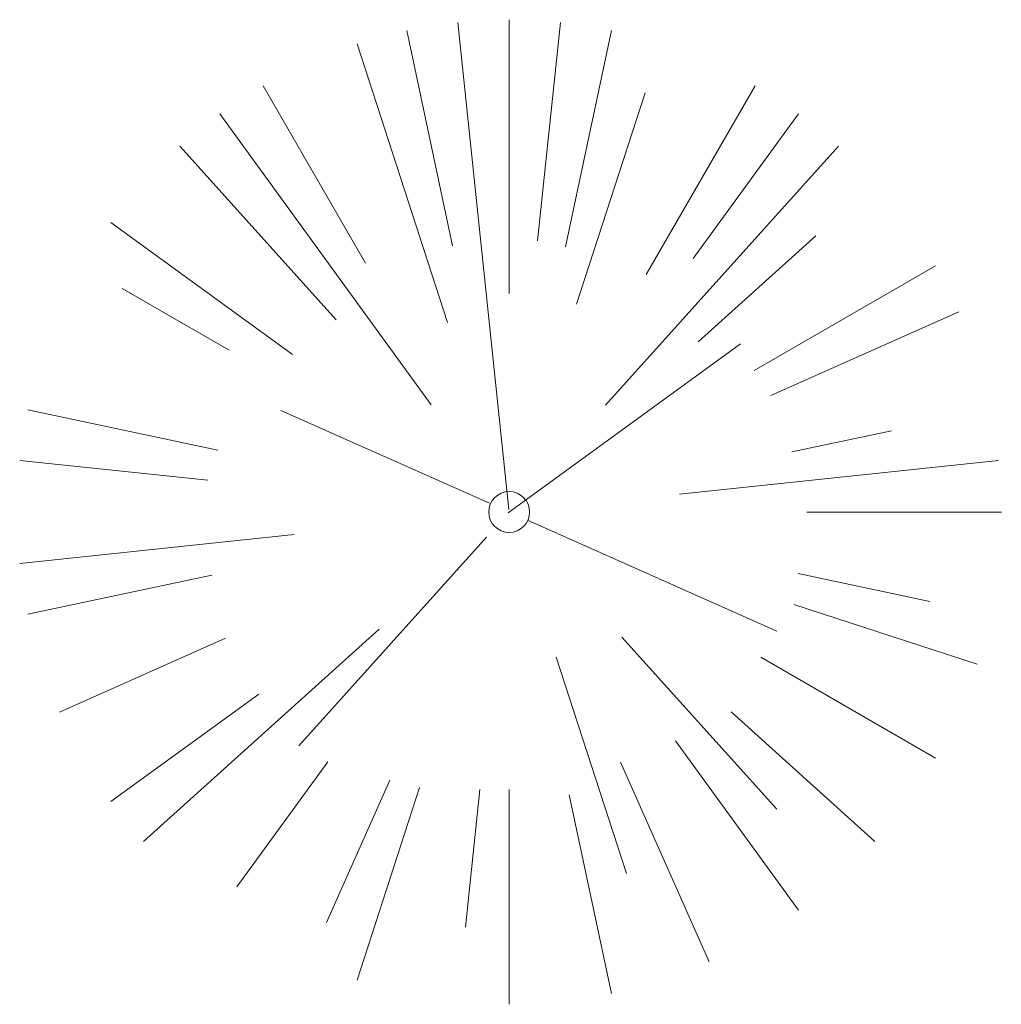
# Model space of a CAD drawing. Header units: feet. Extents: x 1134296 to 1140710, y 647902 to 649877.
# Tile 41 of 42: x 1134921 to 1134936, y 649487 to 649502. Entities that reach past the tile are written whole.
import ezdxf

# ---------------------------------------------------------------- set-up
doc = ezdxf.new("R2010")
doc.units = ezdxf.units.FT
doc.header["$MEASUREMENT"] = 0
doc.layers.add('G-XREF', color=7, linetype='Continuous')
doc.layers.add('V-SITE-VEGE', color=8, linetype='Continuous', lineweight=18)

# ---------------------------------------------------------------- blocks, each defined once
blk = doc.blocks.new('V-SITE-VEGE-Coniferious Tree 2')
at = {"color": 0, "linetype": 'ByBlock'}
for p, q in [((0, 0.2219), (0, 0.5)), ((-0.0003, 0.0026), (-0.0523, 0.4973)), ((0.0289, 0.2753), (0.0522, 0.4973)), ((-0.0575, 0.2704), (-0.104, 0.4891)), ((0.0572, 0.2693), (0.1039, 0.4891)), ((-0.0626, 0.1926), (-0.1545, 0.4755)), ((-0.146, 0.2528), (-0.25, 0.433)), ((0.1391, 0.2411), (0.25, 0.433)), ((0.0685, 0.211), (0.1382, 0.4256)), ((-0.0791, 0.1089), (-0.2939, 0.4045)), ((0.1869, 0.2573), (0.2939, 0.4045)), ((-0.1757, 0.1951), (-0.3346, 0.3716)), ((0.0978, 0.1086), (0.3345, 0.3716)), ((-0.2201, 0.1599), (-0.4046, 0.2939)), ((0.192, 0.1729), (0.3116, 0.2806)), ((0.2488, 0.1436), (0.433, 0.25)), ((-0.2844, 0.1642), (-0.3931, 0.227)), ((0.2659, 0.1184), (0.4568, 0.2034)), ((-0.0009, -0.0007), (0.235, 0.1707)), ((-0.2961, 0.0629), (-0.4891, 0.1039)), ((-0.0199, 0.0089), (-0.2319, 0.1032)), ((0.2873, 0.0611), (0.3885, 0.0826)), ((-0.306, 0.0322), (-0.4973, 0.0523)), ((0.1731, 0.0182), (0.4972, 0.0523)), ((0.3025, 0), (0.5, 0)), ((0.0185, -0.0083), (0.272, -0.1211)), ((-0.2183, -0.0229), (-0.4973, -0.0523)), ((-0.023, -0.0255), (-0.2138, -0.2374)), ((-0.3022, -0.0642), (-0.4891, -0.1039)), ((0.2936, -0.0624), (0.4274, -0.0908)), ((0.2891, -0.094), (0.4755, -0.1545)), ((-0.132, -0.1189), (-0.3716, -0.3346)), ((-0.2881, -0.1283), (-0.4568, -0.2034)), ((0.1144, -0.1271), (0.2718, -0.3019)), ((0.0478, -0.1473), (0.1192, -0.3671)), ((0.2555, -0.1475), (0.433, -0.25)), ((-0.2545, -0.1849), (-0.4046, -0.2939)), ((0.2254, -0.2029), (0.3716, -0.3346)), ((0.1689, -0.2325), (0.2939, -0.4045)), ((-0.1843, -0.2536), (-0.2767, -0.3808)), ((0.1131, -0.2541), (0.2033, -0.4568)), ((-0.1214, -0.2725), (-0.1856, -0.4168)), ((-0.091, -0.2799), (-0.1545, -0.4755)), ((-0.0297, -0.2818), (-0.0443, -0.4216)), ((0, -0.2818), (0, -0.5)), ((0.061, -0.2873), (0.1039, -0.4891))]:
    blk.add_line(p, q, dxfattribs=at)
blk.add_circle((0, 0), 0.0208)
blk = doc.blocks.new('C_XBASE-PACTOLA_02403811')
at = {"layer": 'V-SITE-VEGE', "xscale": 14.99981880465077, "yscale": 14.99981880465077, "zscale": 14.99981880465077}
blk.add_blockref('V-SITE-VEGE-Coniferious Tree 2', (1134928.866, 649494.304), dxfattribs=at)

msp = doc.modelspace()

# ---------------------------------------------------------------- block references
at = {"layer": 'G-XREF'}
msp.add_blockref('C_XBASE-PACTOLA_02403811', (0, 0), dxfattribs=at)

doc.saveas('drawing.dxf')
